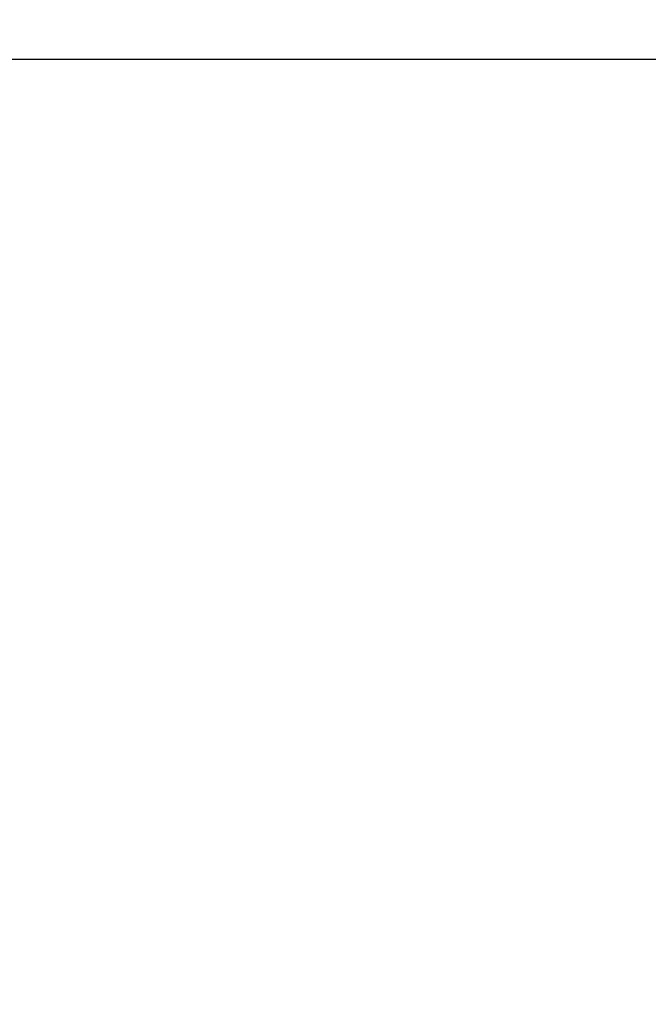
# Model space of a CAD drawing. Header units: metres. Extents: x 63115 to 703450, y -261936 to -53969.
# Tile 207 of 256: x 167434.27 to 167436.16, y -134563.45 to -134560.49. Entities that reach past the tile are written whole.
import ezdxf

# ---------------------------------------------------------------- set-up
doc = ezdxf.new("R2010")
doc.units = ezdxf.units.M
doc.linetypes.add('DASHDOT2', pattern=[12.7, 6.35, -3.175, 0, -3.175])
for name, color, linetype in [('_01-STRAMIENEN', 253, 'DASHDOT2'), ('_03-PROJECTION', 1, 'Continuous'), ('_07Brandveiligheid', 8, 'Continuous')]:
    doc.layers.add(name, color=color, linetype=linetype)
doc.layers.add('_01Hulplijnen', color=6, linetype='Continuous', plot=False)

# ---------------------------------------------------------------- blocks, each defined once
blk = doc.blocks.new('*U396')
at = {"layer": '_01-STRAMIENEN'}
blk.add_lwpolyline([(-7899.7831, -4150), (6883.2169, -4150)], dxfattribs=at)
at = {"layer": '_01Hulplijnen'}
blk.add_lwpolyline([(-7899.7831, -4150), (6883.2169, -4150)], dxfattribs=at)

msp = doc.modelspace()

# ---------------------------------------------------------------- linework, layer by layer
at = {"layer": '_03-PROJECTION'}
msp.add_ellipse((160931.8001, -130410.6056), major_axis=(-6500, 0), ratio=0.638462, start_param=5.35272, end_param=10.194284, dxfattribs=at)

# ---------------------------------------------------------------- block references
msp.add_blockref('*U396', (160931.8001, -130410.6056), dxfattribs=at)

# ---------------------------------------------------------------- texts
at = {"layer": '_07Brandveiligheid', "insert": (163799.3713, -134260.3251), "char_height": 300, "attachment_point": 1}
msp.add_mtext_dynamic_manual_height_columns('\\pi1474.1;{\\fArial|b0|i0|c0|p34;\\H0.375x;balusters staal}', width=2466.127716, gutter_width=1, heights=[0], dxfattribs=at)

doc.saveas('drawing.dxf')
